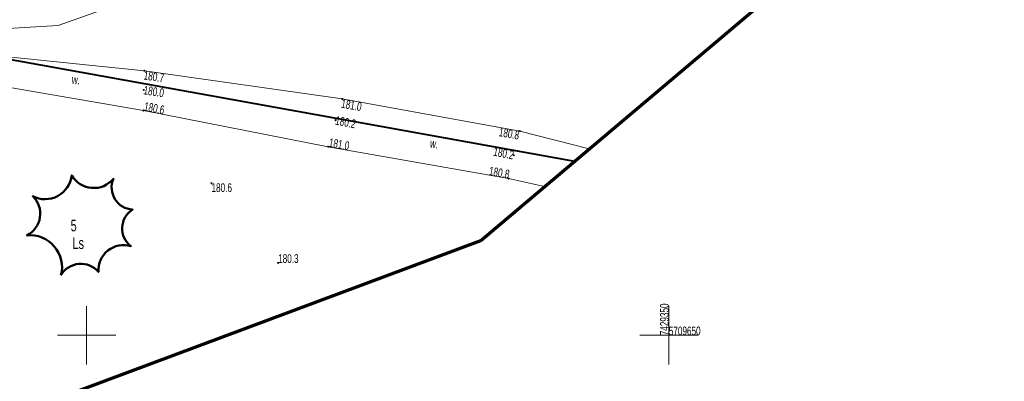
# Model space of a CAD drawing. Header units: metres. Extents: x 7429064 to 7431133, y 5709479 to 5714472.
# Tile 16 of 140: x 7429294 to 7429379, y 5709646 to 5709677. Entities that reach past the tile are written whole.
import ezdxf
from ezdxf.enums import TextEntityAlignment as Align

# ---------------------------------------------------------------- set-up
doc = ezdxf.new("R2010")
doc.units = ezdxf.units.M
for name, pattern in [('1', [0]), ('3_PTRW02', [0]), ('4_SUPT_01', [0]), ('7_SUPT_01', [0]), ('CENTER2', [1.125, 0.75, -0.125, 0.125, -0.125])]:
    doc.linetypes.add(name, pattern=pattern)
doc.layers.add('_1_Mapa', color=7, linetype='Continuous')
doc.layers.add('_1_X-REFY', color=7, linetype='Continuous')
doc.layers.add('_Brudnopis', color=22, linetype='Continuous', lineweight=50, plot=False)
for name, color, linetype, lineweight in [('_D_8_Wymiary', 7, 'Continuous', 20), ('KRZYZE_L_0', 252, '1', 18), ('KRZYZE_T_0', 252, 'Continuous', 18), ('PTRW_E_T_0', 252, 'Continuous', 15), ('PTRW_L_1', 252, 'Continuous', 18), ('RTPW_T_0', 252, 'Continuous', 15), ('SUPT_L_0', 252, '4_SUPT_01', 18), ('zakres', 252, 'Continuous', 70)]:
    doc.layers.add(name, color=color, linetype=linetype, lineweight=lineweight)
for name, color, linetype, lineweight, true_color in [('DZIALKA_L_0', 7, '1', 40, 0x008000), ('DZIALKA_T_0', 7, 'Continuous', 40, 0x008000), ('UZYTKI_T_0', 7, 'Continuous', 18, 0x008000)]:
    doc.layers.add(name, color=color, linetype=linetype, lineweight=lineweight, true_color=true_color)

# ---------------------------------------------------------------- blocks, each defined once
blk = doc.blocks.new('3_RTPW01')
at = {"linetype": 'Continuous'}
blk.add_circle((0, 0), 0.045, dxfattribs=at)
blk = doc.blocks.new('X-ref_MDCP_Szara')
at = {"layer": 'DZIALKA_L_0', "linetype": '1'}
blk.add_line((7429284.72, 5709675.26), (7429341.901, 5709664.945), dxfattribs=at)
at = {"layer": 'KRZYZE_L_0', "linetype": '1'}
for p, q in [((7429300, 5709647.5), (7429300, 5709652.5)), ((7429350, 5709647.5), (7429350, 5709652.5)), ((7429297.5, 5709650), (7429302.5, 5709650)), ((7429347.5, 5709650), (7429352.5, 5709650))]:
    blk.add_line(p, q, dxfattribs=at)
at = {"layer": 'PTRW_L_1', "linetype": '3_PTRW02'}
for p, q in [((7429304.97, 5709672.71), (7429290.65, 5709674.17)), ((7429321.95, 5709670.29), (7429304.97, 5709672.71)), ((7429290.1, 5709671.85), (7429304.88, 5709669.3)), ((7429337.22, 5709667.53), (7429321.95, 5709670.29)), ((7429304.88, 5709669.3), (7429320.76, 5709666.19)), ((7429343.152, 5709666.001), (7429337.22, 5709667.53)), ((7429320.76, 5709666.19), (7429336.24, 5709663.45)), ((7429336.24, 5709663.45), (7429339.329, 5709662.774))]:
    blk.add_line(p, q, dxfattribs=at)
at = {"layer": 'SUPT_L_0', "linetype": '7_SUPT_01'}
for p, q in [((7429297.57, 5709676.6), (7429302.97, 5709678.51)), ((7429293.24, 5709676.33), (7429297.57, 5709676.6))]:
    blk.add_line(p, q, dxfattribs=at)
at = {"layer": 'zakres', "linetype": 'Continuous'}
blk.add_line((7429175.963, 5709599.255), (7429333.846, 5709658.146), dxfattribs=at)
at = {"layer": 'zakres', "linetype": 'Continuous', "lineweight": 70, "flags": 128}
blk.add_lwpolyline([(7429333.846, 5709658.146), (7429404.226, 5709717.554)], dxfattribs=at)
at = {"layer": 'RTPW_T_0'}
for p in [(7429304.97, 5709672.71), (7429304.91, 5709671.07), (7429321.95, 5709670.29), (7429304.88, 5709669.3), (7429321.38, 5709668.47), (7429337.22, 5709667.53), (7429320.76, 5709666.19), (7429336.68, 5709665.46), (7429336.24, 5709663.45), (7429310.728, 5709663.049), (7429316.45, 5709656.21)]:
    blk.add_blockref('3_RTPW01', p, dxfattribs=at)
at = {"layer": 'DZIALKA_T_0', "width": 0.7}
blk.add_text('5', height=1, dxfattribs=at).set_placement((7429298.63, 5709659.923), align=Align.TOP_LEFT)
at = {"layer": 'KRZYZE_T_0', "width": 0.7}
blk.add_text('7429350', height=0.75, rotation=90, dxfattribs=at).set_placement((7429350, 5709650))
blk.add_text('5709650', height=0.75, dxfattribs=at).set_placement((7429350, 5709650))
at = {"layer": 'PTRW_E_T_0', "width": 0.7}
for rotation, p in [(354.03167, (7429299.087, 5709671.936)), (350.8954, (7429329.861, 5709666.455))]:
    blk.add_text('w.', height=0.75, rotation=rotation, dxfattribs=at).set_placement(p, align=Align.MIDDLE)
at = {"layer": 'RTPW_T_0', "width": 0.7}
for s, rotation, p in [('180.7', 351.88879, (7429304.97, 5709672.71)), ('181.0', 349.7546, (7429321.95, 5709670.29))]:
    blk.add_text(s, height=0.75, rotation=rotation, dxfattribs=at).set_placement(p, align=Align.TOP_LEFT)
for s, rotation, p in [('180.0', 351.02916, (7429304.91, 5709671.07)), ('180.2', 348.87022, (7429321.38, 5709668.47))]:
    blk.add_text(s, height=0.75, rotation=rotation, dxfattribs=at).set_placement(p, align=Align.MIDDLE_LEFT)
for s, rotation, p in [('180.6', 348.91922, (7429304.88, 5709669.3)), ('181.0', 349.96246, (7429320.76, 5709666.19))]:
    blk.add_text(s, height=0.75, rotation=rotation, dxfattribs=at).set_placement(p)
blk.add_text('180.8', height=0.75, rotation=349.7546, dxfattribs=at).set_placement((7429337.22, 5709667.53), align=Align.TOP_RIGHT)
blk.add_text('180.2', height=0.75, rotation=348.87022, dxfattribs=at).set_placement((7429336.68, 5709665.46), align=Align.MIDDLE_RIGHT)
blk.add_text('180.8', height=0.75, rotation=349.96246, dxfattribs=at).set_placement((7429336.24, 5709663.45), align=Align.RIGHT)
blk.add_text('180.6', height=0.75, dxfattribs=at).set_placement((7429310.728, 5709663.049), align=Align.TOP_LEFT)
blk.add_text('180.3', height=0.75, dxfattribs=at).set_placement((7429316.45, 5709656.21))
at = {"layer": 'UZYTKI_T_0', "width": 0.7}
blk.add_text('Ls', height=1, dxfattribs=at).set_placement((7429298.789, 5709658.408), align=Align.TOP_LEFT)
blk = doc.blocks.new('OŚ_Dąbrowskiego_1')
at = {"layer": '_D_8_Wymiary', "color": 1, "linetype": 'CENTER2', "lineweight": 35, "flags": 128}
blk.add_lwpolyline([(7429230.998, 5709660.664), (7429273.145, 5709676.622, 0.085629), (7429337.582, 5709714.618), (7429502.301, 5709854.381), (7429714.669, 5710036.139), (7429868.111, 5710165.952)], format="xyb", dxfattribs=at)

msp = doc.modelspace()

# ---------------------------------------------------------------- linework, layer by layer
at = {"layer": '_Brudnopis', "flags": 128}
for points in [[(7429230.998, 5709660.664), (7429273.145, 5709676.622, 0.085605), (7429337.585, 5709714.618), (7429368.823, 5709741.125), (7429502.301, 5709854.381), (7429714.669, 5710036.139), (7429868.111, 5710165.952)], [(7429231.529, 5709659.262), (7429273.676, 5709675.219, 0.085605), (7429338.555, 5709713.474), (7429369.793, 5709739.982)], [(7429297.801, 5709655.153, -0.520567), (7429301.017, 5709655.438, -0.520567), (7429301.017, 5709655.438, -0.520567), (7429303.804, 5709657.653, -0.520567), (7429303.804, 5709657.653, -0.520567), (7429303.947, 5709660.796, -0.520567), (7429303.947, 5709660.796, -0.520567), (7429302.304, 5709663.439, -0.520567), (7429302.304, 5709663.439, -0.520567), (7429298.73, 5709663.725, -0.520567), (7429298.73, 5709663.725, -0.520567), (7429295.371, 5709661.939, -0.520567), (7429295.371, 5709661.939, -0.520567), (7429294.87, 5709658.581, -0.520567), (7429294.87, 5709658.581, -0.520567), (7429297.801, 5709655.153)]]:
    msp.add_lwpolyline(points, format="xyb", dxfattribs=at)

# ---------------------------------------------------------------- block references
at = {"layer": '_1_Mapa'}
msp.add_blockref('X-ref_MDCP_Szara', (0, 0), dxfattribs=at)
at = {"layer": '_1_X-REFY'}
msp.add_blockref('OŚ_Dąbrowskiego_1', (0, 0), dxfattribs=at)

doc.saveas('drawing.dxf')
